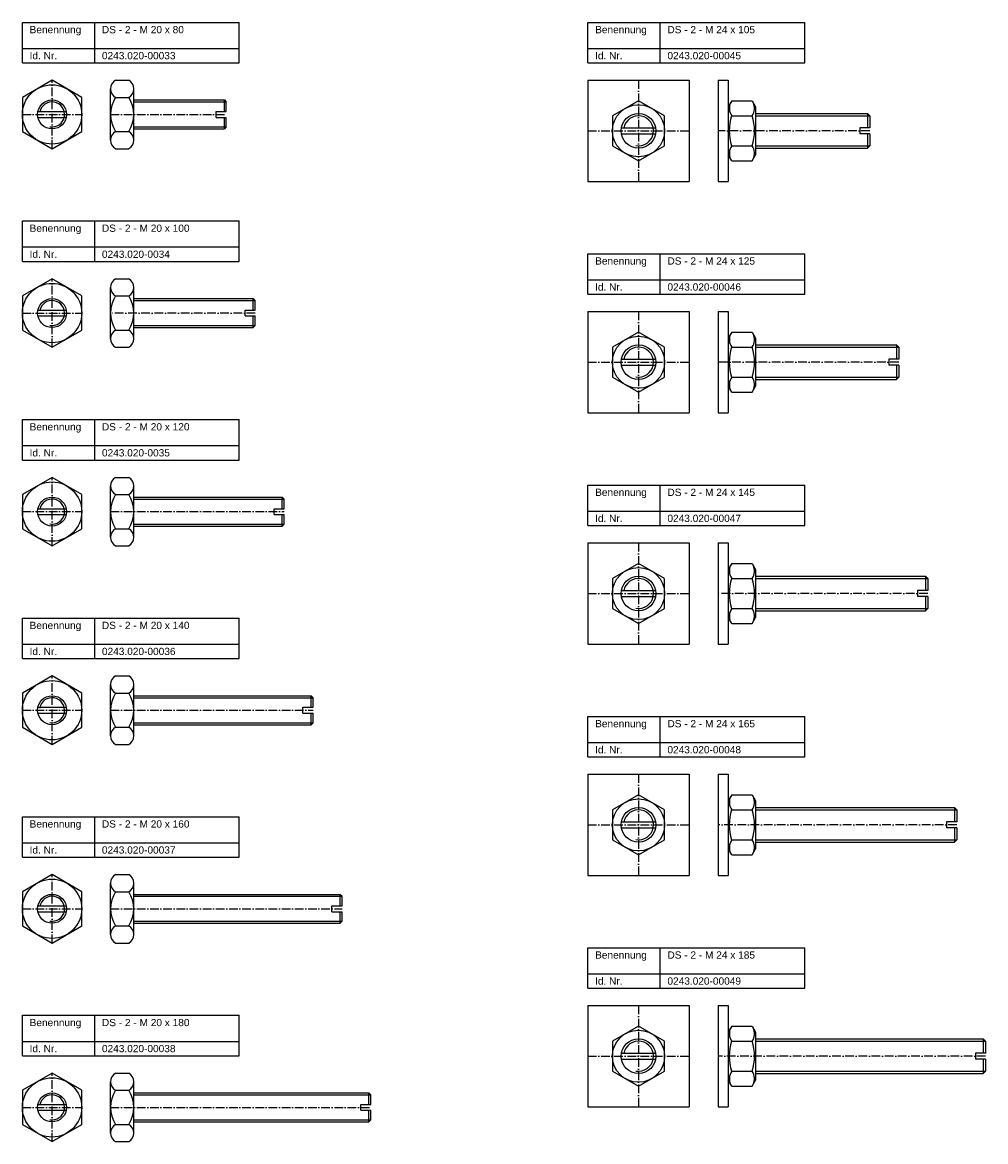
# Model space of a CAD drawing. Header units: millimetres. Extents: x 77 to 1863, y 1386 to 2936.
# Tile 4 of 4: x 1097 to 1763, y 2162 to 2936. Entities that reach past the tile are written whole.
import ezdxf

# ---------------------------------------------------------------- set-up
doc = ezdxf.new("R2010")
doc.units = ezdxf.units.MM
doc.header["$LTSCALE"] = 0.5
doc.linetypes.add('achse', pattern=[18, 12, -3, 0, -3])
doc.layers.add('HALFEN', color=2, linetype='CONTINUOUS')
doc.styles.add('ARIAL50', font='ARIAL.TTF', dxfattribs={"height": 5})

msp = doc.modelspace()

# ---------------------------------------------------------------- linework, layer by layer
at = {"layer": 'HALFEN'}
for p, q in [((1097.25, 2936.25), (1247.25, 2936.25)), ((1097.25, 2908.25), (1097.25, 2936.25)), ((1147.25, 2908.25), (1147.25, 2936.25)), ((1247.25, 2908.25), (1247.25, 2936.25)), ((1488.25, 2936.25), (1638.25, 2936.25)), ((1488.25, 2908.25), (1488.25, 2936.25)), ((1538.25, 2908.25), (1538.25, 2936.25)), ((1638.25, 2908.25), (1638.25, 2936.25)), ((1097.25, 2918.25), (1247.25, 2918.25)), ((1488.25, 2918.25), (1638.25, 2918.25)), ((1097.25, 2908.25), (1247.25, 2908.25)), ((1488.25, 2908.25), (1638.25, 2908.25)), ((1161.67, 2896.25), (1170.83, 2896.25)), ((1488.25, 2896.25), (1488.25, 2826.25)), ((1488.25, 2896.25), (1558.25, 2896.25)), ((1558.25, 2896.25), (1558.25, 2826.25)), ((1578.25, 2896.25), (1578.25, 2826.25)), ((1578.25, 2896.25), (1585.25, 2896.25)), ((1585.25, 2896.25), (1585.25, 2826.25)), ((1158.25, 2854.83), (1158.25, 2890.33)), ((1174.25, 2854.83), (1174.25, 2890.33)), ((1161.67, 2884.41), (1170.83, 2884.41)), ((1174.25, 2882.58), (1236.9, 2882.58)), ((1174.25, 2881.23), (1238.25, 2881.23)), ((1236.9, 2874.58), (1236.9, 2882.58)), ((1236.9, 2882.58), (1238.25, 2881.23)), ((1238.25, 2874.58), (1238.25, 2881.23)), ((1523.25, 2882.03), (1505.25, 2871.64)), ((1541.25, 2871.64), (1523.25, 2882.03)), ((1587.67, 2882.04), (1585.25, 2877.85)), ((1587.67, 2882.04), (1601.83, 2882.04)), ((1601.83, 2882.04), (1604.25, 2877.85)), ((1107.95, 2874.58), (1127.55, 2874.58)), ((1231.25, 2874.58), (1238.25, 2874.58)), ((1231.25, 2870.58), (1231.25, 2874.58)), ((1604.25, 2877.85), (1604.25, 2844.65)), ((1604.25, 2873.25), (1681.63, 2873.25)), ((1683.25, 2871.63), (1681.63, 2873.25)), ((1681.63, 2873.25), (1681.63, 2863.25)), ((1107.95, 2870.58), (1127.55, 2870.58)), ((1231.25, 2870.58), (1238.25, 2870.58)), ((1236.9, 2862.58), (1236.9, 2870.58)), ((1238.25, 2863.93), (1238.25, 2870.58)), ((1505.25, 2871.64), (1505.25, 2850.86)), ((1541.25, 2850.86), (1541.25, 2871.64)), ((1587.67, 2871.64), (1601.83, 2871.64)), ((1604.25, 2871.63), (1683.25, 2871.63)), ((1683.25, 2871.63), (1683.25, 2863.25)), ((1161.67, 2860.74), (1170.83, 2860.74)), ((1174.25, 2863.93), (1238.25, 2863.93)), ((1174.25, 2862.58), (1236.9, 2862.58)), ((1238.25, 2863.93), (1236.9, 2862.58)), ((1511.42, 2863.25), (1535.08, 2863.25)), ((1511.42, 2859.25), (1535.08, 2859.25)), ((1676.25, 2863.25), (1676.25, 2859.25)), ((1683.25, 2863.25), (1676.25, 2863.25)), ((1683.25, 2859.25), (1676.25, 2859.25)), ((1681.63, 2859.25), (1681.63, 2849.25)), ((1683.25, 2859.25), (1683.25, 2850.87)), ((1161.67, 2848.91), (1170.83, 2848.91)), ((1505.25, 2850.86), (1523.25, 2840.47)), ((1523.25, 2840.47), (1541.25, 2850.86)), ((1587.67, 2850.86), (1601.83, 2850.86)), ((1604.25, 2850.87), (1683.25, 2850.87)), ((1604.25, 2849.25), (1681.63, 2849.25)), ((1681.63, 2849.25), (1683.25, 2850.87)), ((1587.67, 2840.46), (1585.25, 2844.65)), ((1601.83, 2840.46), (1604.25, 2844.65)), ((1587.67, 2840.46), (1601.83, 2840.46)), ((1488.25, 2826.25), (1558.25, 2826.25)), ((1578.25, 2826.25), (1585.25, 2826.25)), ((1097.25, 2798.91), (1247.25, 2798.91)), ((1097.25, 2770.91), (1097.25, 2798.91)), ((1147.25, 2770.91), (1147.25, 2798.91)), ((1247.25, 2770.91), (1247.25, 2798.91)), ((1097.25, 2780.91), (1247.25, 2780.91)), ((1488.25, 2776.25), (1638.25, 2776.25)), ((1488.25, 2748.25), (1488.25, 2776.25)), ((1538.25, 2748.25), (1538.25, 2776.25)), ((1638.25, 2748.25), (1638.25, 2776.25)), ((1097.25, 2770.91), (1247.25, 2770.91)), ((1161.67, 2758.91), (1170.83, 2758.91)), ((1488.25, 2758.25), (1638.25, 2758.25)), ((1158.25, 2717.48), (1158.25, 2752.99)), ((1174.25, 2717.48), (1174.25, 2752.99)), ((1488.25, 2748.25), (1638.25, 2748.25)), ((1161.67, 2747.07), (1170.83, 2747.07)), ((1174.25, 2745.24), (1256.9, 2745.24)), ((1174.25, 2743.88), (1258.25, 2743.88)), ((1256.9, 2745.24), (1258.25, 2743.88)), ((1256.9, 2737.24), (1256.9, 2745.24)), ((1258.25, 2737.24), (1258.25, 2743.88)), ((1107.95, 2737.24), (1127.55, 2737.24)), ((1107.95, 2733.24), (1127.55, 2733.24)), ((1251.25, 2737.24), (1258.25, 2737.24)), ((1251.25, 2733.24), (1251.25, 2737.24)), ((1251.25, 2733.24), (1258.25, 2733.24)), ((1256.9, 2725.24), (1256.9, 2733.24)), ((1258.25, 2726.59), (1258.25, 2733.24)), ((1488.25, 2736.25), (1558.25, 2736.25)), ((1488.25, 2736.25), (1488.25, 2666.25)), ((1558.25, 2736.25), (1558.25, 2666.25)), ((1578.25, 2736.25), (1578.25, 2666.25)), ((1578.25, 2736.25), (1585.25, 2736.25)), ((1585.25, 2736.25), (1585.25, 2666.25)), ((1174.25, 2726.59), (1258.25, 2726.59)), ((1174.25, 2725.24), (1256.9, 2725.24)), ((1258.25, 2726.59), (1256.9, 2725.24)), ((1161.67, 2723.4), (1170.83, 2723.4)), ((1523.25, 2722.03), (1505.25, 2711.64)), ((1541.25, 2711.64), (1523.25, 2722.03)), ((1587.67, 2722.04), (1585.25, 2717.85)), ((1587.67, 2722.04), (1601.83, 2722.04)), ((1601.83, 2722.04), (1604.25, 2717.85)), ((1604.25, 2717.85), (1604.25, 2684.65)), ((1161.67, 2711.56), (1170.83, 2711.56)), ((1505.25, 2711.64), (1505.25, 2690.86)), ((1541.25, 2690.86), (1541.25, 2711.64)), ((1587.67, 2711.65), (1601.83, 2711.65)), ((1604.25, 2713.25), (1701.63, 2713.25)), ((1604.25, 2711.63), (1703.25, 2711.63)), ((1703.25, 2711.63), (1701.63, 2713.25)), ((1701.63, 2713.25), (1701.63, 2703.25)), ((1703.25, 2711.63), (1703.25, 2703.25)), ((1511.42, 2703.25), (1535.08, 2703.25)), ((1703.25, 2703.25), (1696.25, 2703.25)), ((1696.25, 2703.25), (1696.25, 2699.25)), ((1511.42, 2699.25), (1535.08, 2699.25)), ((1703.25, 2699.25), (1696.25, 2699.25)), ((1701.63, 2699.25), (1701.63, 2689.25)), ((1703.25, 2699.25), (1703.25, 2690.87)), ((1505.25, 2690.86), (1523.25, 2680.47)), ((1523.25, 2680.47), (1541.25, 2690.86)), ((1587.67, 2690.86), (1601.83, 2690.86)), ((1604.25, 2690.87), (1703.25, 2690.87)), ((1604.25, 2689.25), (1701.63, 2689.25)), ((1701.63, 2689.25), (1703.25, 2690.87)), ((1587.67, 2680.46), (1585.25, 2684.65)), ((1587.67, 2680.46), (1601.83, 2680.46)), ((1601.83, 2680.46), (1604.25, 2684.65)), ((1488.25, 2666.25), (1558.25, 2666.25)), ((1578.25, 2666.25), (1585.25, 2666.25)), ((1097.25, 2661.56), (1247.25, 2661.56)), ((1097.25, 2633.56), (1097.25, 2661.56)), ((1147.25, 2633.56), (1147.25, 2661.56)), ((1247.25, 2633.56), (1247.25, 2661.56)), ((1097.25, 2643.56), (1247.25, 2643.56)), ((1097.25, 2633.56), (1247.25, 2633.56)), ((1161.67, 2621.56), (1170.83, 2621.56)), ((1158.25, 2580.14), (1158.25, 2615.65)), ((1161.67, 2609.73), (1170.83, 2609.73)), ((1174.25, 2580.14), (1174.25, 2615.65)), ((1488.25, 2616.25), (1638.25, 2616.25)), ((1488.25, 2588.25), (1488.25, 2616.25)), ((1538.25, 2588.25), (1538.25, 2616.25)), ((1638.25, 2588.25), (1638.25, 2616.25)), ((1174.25, 2607.89), (1276.9, 2607.89)), ((1174.25, 2606.54), (1278.25, 2606.54)), ((1276.9, 2607.89), (1278.25, 2606.54)), ((1276.9, 2599.89), (1276.9, 2607.89)), ((1278.25, 2599.89), (1278.25, 2606.54)), ((1107.95, 2599.89), (1127.55, 2599.89)), ((1107.95, 2595.89), (1127.55, 2595.89)), ((1271.25, 2599.89), (1278.25, 2599.89)), ((1271.25, 2595.89), (1271.25, 2599.89)), ((1271.25, 2595.89), (1278.25, 2595.89)), ((1276.9, 2587.89), (1276.9, 2595.89)), ((1278.25, 2589.25), (1278.25, 2595.89)), ((1488.25, 2598.25), (1638.25, 2598.25)), ((1161.67, 2586.06), (1170.83, 2586.06)), ((1174.25, 2589.25), (1278.25, 2589.25)), ((1174.25, 2587.89), (1276.9, 2587.89)), ((1278.25, 2589.25), (1276.9, 2587.89)), ((1488.25, 2588.25), (1638.25, 2588.25)), ((1161.67, 2574.22), (1170.83, 2574.22)), ((1488.25, 2576.25), (1558.25, 2576.25)), ((1488.25, 2576.25), (1488.25, 2506.25)), ((1558.25, 2576.25), (1558.25, 2506.25)), ((1578.25, 2576.25), (1585.25, 2576.25)), ((1578.25, 2576.25), (1578.25, 2506.25)), ((1585.25, 2576.25), (1585.25, 2506.25)), ((1523.25, 2562.03), (1505.25, 2551.64)), ((1541.25, 2551.64), (1523.25, 2562.03)), ((1587.67, 2562.04), (1585.25, 2557.85)), ((1587.67, 2562.04), (1601.83, 2562.04)), ((1601.83, 2562.04), (1604.25, 2557.85)), ((1604.25, 2557.85), (1604.25, 2524.65)), ((1505.25, 2551.64), (1505.25, 2530.86)), ((1541.25, 2530.86), (1541.25, 2551.64)), ((1587.67, 2551.65), (1601.83, 2551.65)), ((1604.25, 2553.25), (1721.63, 2553.25)), ((1604.25, 2551.63), (1723.25, 2551.63)), ((1723.25, 2551.63), (1721.63, 2553.25)), ((1721.63, 2553.25), (1721.63, 2543.25)), ((1723.25, 2551.63), (1723.25, 2543.25)), ((1511.42, 2543.25), (1535.08, 2543.25)), ((1511.42, 2539.25), (1535.08, 2539.25)), ((1723.25, 2543.25), (1716.25, 2543.25)), ((1716.25, 2543.25), (1716.25, 2539.25)), ((1723.25, 2539.25), (1716.25, 2539.25)), ((1721.63, 2539.25), (1721.63, 2529.25)), ((1723.25, 2539.25), (1723.25, 2530.87)), ((1097.25, 2524.22), (1247.25, 2524.22)), ((1097.25, 2496.22), (1097.25, 2524.22)), ((1147.25, 2496.22), (1147.25, 2524.22)), ((1247.25, 2496.22), (1247.25, 2524.22)), ((1505.25, 2530.86), (1523.25, 2520.47)), ((1523.25, 2520.47), (1541.25, 2530.86)), ((1587.67, 2520.46), (1585.25, 2524.65)), ((1587.67, 2530.86), (1601.83, 2530.86)), ((1601.83, 2520.46), (1604.25, 2524.65)), ((1604.25, 2530.87), (1723.25, 2530.87)), ((1604.25, 2529.25), (1721.63, 2529.25)), ((1721.63, 2529.25), (1723.25, 2530.87)), ((1587.67, 2520.46), (1601.83, 2520.46)), ((1097.25, 2506.22), (1247.25, 2506.22)), ((1488.25, 2506.25), (1558.25, 2506.25)), ((1578.25, 2506.25), (1585.25, 2506.25)), ((1097.25, 2496.22), (1247.25, 2496.22)), ((1158.25, 2442.8), (1158.25, 2478.3)), ((1161.67, 2484.22), (1170.83, 2484.22)), ((1174.25, 2442.8), (1174.25, 2478.3)), ((1161.67, 2472.39), (1170.83, 2472.39)), ((1174.25, 2470.55), (1296.9, 2470.55)), ((1296.9, 2470.55), (1298.25, 2469.2)), ((1296.9, 2462.55), (1296.9, 2470.55)), ((1107.95, 2462.55), (1127.55, 2462.55)), ((1174.25, 2469.2), (1298.25, 2469.2)), ((1291.25, 2462.55), (1298.25, 2462.55)), ((1291.25, 2458.55), (1291.25, 2462.55)), ((1298.25, 2462.55), (1298.25, 2469.2)), ((1107.95, 2458.55), (1127.55, 2458.55)), ((1291.25, 2458.55), (1298.25, 2458.55)), ((1296.9, 2450.55), (1296.9, 2458.55)), ((1298.25, 2451.9), (1298.25, 2458.55)), ((1488.25, 2456.25), (1638.25, 2456.25)), ((1488.25, 2428.25), (1488.25, 2456.25)), ((1538.25, 2428.25), (1538.25, 2456.25)), ((1638.25, 2428.25), (1638.25, 2456.25)), ((1161.67, 2448.71), (1170.83, 2448.71)), ((1174.25, 2451.9), (1298.25, 2451.9)), ((1174.25, 2450.55), (1296.9, 2450.55)), ((1298.25, 2451.9), (1296.9, 2450.55)), ((1161.67, 2436.88), (1170.83, 2436.88)), ((1488.25, 2438.25), (1638.25, 2438.25)), ((1488.25, 2428.25), (1638.25, 2428.25)), ((1488.25, 2416.25), (1488.25, 2346.25)), ((1488.25, 2416.25), (1558.25, 2416.25)), ((1558.25, 2416.25), (1558.25, 2346.25)), ((1578.25, 2416.25), (1578.25, 2346.25)), ((1578.25, 2416.25), (1585.25, 2416.25)), ((1585.25, 2416.25), (1585.25, 2346.25)), ((1523.25, 2402.03), (1505.25, 2391.64)), ((1541.25, 2391.64), (1523.25, 2402.03)), ((1587.67, 2402.04), (1585.25, 2397.85)), ((1587.67, 2402.04), (1601.83, 2402.04)), ((1601.83, 2402.04), (1604.25, 2397.85)), ((1604.25, 2397.85), (1604.25, 2364.65)), ((1604.25, 2393.25), (1741.63, 2393.25)), ((1741.63, 2393.25), (1741.63, 2383.25)), ((1743.25, 2391.63), (1741.63, 2393.25)), ((1097.25, 2386.88), (1247.25, 2386.88)), ((1097.25, 2358.88), (1097.25, 2386.88)), ((1147.25, 2358.88), (1147.25, 2386.88)), ((1247.25, 2358.88), (1247.25, 2386.88)), ((1505.25, 2391.64), (1505.25, 2370.86)), ((1541.25, 2370.86), (1541.25, 2391.64)), ((1587.67, 2391.65), (1601.83, 2391.65)), ((1604.25, 2391.63), (1743.25, 2391.63)), ((1743.25, 2391.63), (1743.25, 2383.25)), ((1511.42, 2383.25), (1535.08, 2383.25)), ((1511.42, 2379.25), (1535.08, 2379.25)), ((1743.25, 2383.25), (1736.25, 2383.25)), ((1736.25, 2383.25), (1736.25, 2379.25)), ((1743.25, 2379.25), (1736.25, 2379.25)), ((1741.63, 2379.25), (1741.63, 2369.25)), ((1743.25, 2379.25), (1743.25, 2370.87)), ((1097.25, 2368.88), (1247.25, 2368.88)), ((1505.25, 2370.86), (1523.25, 2360.47)), ((1523.25, 2360.47), (1541.25, 2370.86)), ((1587.67, 2370.86), (1601.83, 2370.86)), ((1604.25, 2370.87), (1743.25, 2370.87)), ((1604.25, 2369.25), (1741.63, 2369.25)), ((1741.63, 2369.25), (1743.25, 2370.87)), ((1587.67, 2360.46), (1585.25, 2364.65)), ((1601.83, 2360.46), (1604.25, 2364.65)), ((1097.25, 2358.88), (1247.25, 2358.88)), ((1587.67, 2360.46), (1601.83, 2360.46)), ((1161.67, 2346.88), (1170.83, 2346.88)), ((1488.25, 2346.25), (1558.25, 2346.25)), ((1578.25, 2346.25), (1585.25, 2346.25)), ((1158.25, 2305.45), (1158.25, 2340.96)), ((1174.25, 2305.45), (1174.25, 2340.96)), ((1161.67, 2335.04), (1170.83, 2335.04)), ((1174.25, 2333.21), (1316.9, 2333.21)), ((1174.25, 2331.85), (1318.25, 2331.85)), ((1316.9, 2325.21), (1316.9, 2333.21)), ((1316.9, 2333.21), (1318.25, 2331.85)), ((1318.25, 2325.21), (1318.25, 2331.85)), ((1107.95, 2325.21), (1127.55, 2325.21)), ((1311.25, 2325.21), (1318.25, 2325.21)), ((1311.25, 2321.21), (1311.25, 2325.21)), ((1107.95, 2321.21), (1127.55, 2321.21)), ((1174.25, 2314.56), (1318.25, 2314.56)), ((1311.25, 2321.21), (1318.25, 2321.21)), ((1316.9, 2313.21), (1316.9, 2321.21)), ((1318.25, 2314.56), (1316.9, 2313.21)), ((1318.25, 2314.56), (1318.25, 2321.21)), ((1161.67, 2311.37), (1170.83, 2311.37)), ((1174.25, 2313.21), (1316.9, 2313.21)), ((1161.67, 2299.54), (1170.83, 2299.54)), ((1488.25, 2296.25), (1638.25, 2296.25)), ((1488.25, 2268.25), (1488.25, 2296.25)), ((1538.25, 2268.25), (1538.25, 2296.25)), ((1638.25, 2268.25), (1638.25, 2296.25)), ((1488.25, 2278.25), (1638.25, 2278.25)), ((1488.25, 2268.25), (1638.25, 2268.25)), ((1488.25, 2256.25), (1558.25, 2256.25)), ((1488.25, 2256.25), (1488.25, 2186.25)), ((1558.25, 2256.25), (1558.25, 2186.25)), ((1578.25, 2256.25), (1585.25, 2256.25)), ((1578.25, 2256.25), (1578.25, 2186.25)), ((1585.25, 2256.25), (1585.25, 2186.25)), ((1097.25, 2249.54), (1247.25, 2249.54)), ((1097.25, 2221.54), (1097.25, 2249.54)), ((1147.25, 2221.54), (1147.25, 2249.54)), ((1247.25, 2221.54), (1247.25, 2249.54)), ((1523.25, 2242.03), (1505.25, 2231.64)), ((1541.25, 2231.64), (1523.25, 2242.03)), ((1587.67, 2242.04), (1585.25, 2237.85)), ((1587.67, 2242.04), (1601.83, 2242.04)), ((1601.83, 2242.04), (1604.25, 2237.85)), ((1604.25, 2237.85), (1604.25, 2204.65)), ((1097.25, 2231.54), (1247.25, 2231.54)), ((1505.25, 2231.64), (1505.25, 2210.86)), ((1541.25, 2210.86), (1541.25, 2231.64)), ((1587.67, 2231.65), (1601.83, 2231.65)), ((1604.25, 2233.25), (1761.63, 2233.25)), ((1604.25, 2231.63), (1763.25, 2231.63)), ((1763.25, 2231.63), (1761.63, 2233.25)), ((1761.63, 2233.25), (1761.63, 2223.25)), ((1763.25, 2231.63), (1763.25, 2223.25)), ((1511.42, 2223.25), (1535.08, 2223.25)), ((1763.25, 2223.25), (1756.25, 2223.25)), ((1756.25, 2223.25), (1756.25, 2219.25)), ((1097.25, 2221.54), (1247.25, 2221.54)), ((1511.42, 2219.25), (1535.08, 2219.25)), ((1763.25, 2219.25), (1756.25, 2219.25)), ((1761.63, 2219.25), (1761.63, 2209.25)), ((1763.25, 2219.25), (1763.25, 2210.87)), ((1161.67, 2209.54), (1170.83, 2209.54)), ((1505.25, 2210.86), (1523.25, 2200.47)), ((1523.25, 2200.47), (1541.25, 2210.86)), ((1587.67, 2210.86), (1601.83, 2210.86)), ((1604.25, 2210.87), (1763.25, 2210.87)), ((1604.25, 2209.25), (1761.63, 2209.25)), ((1761.63, 2209.25), (1763.25, 2210.87)), ((1158.25, 2168.11), (1158.25, 2203.62)), ((1174.25, 2168.11), (1174.25, 2203.62)), ((1587.67, 2200.46), (1585.25, 2204.65)), ((1587.67, 2200.46), (1601.83, 2200.46)), ((1601.83, 2200.46), (1604.25, 2204.65)), ((1161.67, 2197.7), (1170.83, 2197.7)), ((1174.25, 2195.87), (1336.9, 2195.87)), ((1174.25, 2194.51), (1338.25, 2194.51)), ((1336.9, 2195.87), (1338.25, 2194.51)), ((1336.9, 2187.87), (1336.9, 2195.87)), ((1338.25, 2187.87), (1338.25, 2194.51)), ((1107.95, 2187.87), (1127.55, 2187.87)), ((1107.95, 2183.87), (1127.55, 2183.87)), ((1331.25, 2187.87), (1338.25, 2187.87)), ((1331.25, 2183.87), (1331.25, 2187.87)), ((1331.25, 2183.87), (1338.25, 2183.87)), ((1336.9, 2175.87), (1336.9, 2183.87)), ((1338.25, 2177.22), (1338.25, 2183.87)), ((1488.25, 2186.25), (1558.25, 2186.25)), ((1578.25, 2186.25), (1585.25, 2186.25)), ((1174.25, 2177.22), (1338.25, 2177.22)), ((1174.25, 2175.87), (1336.9, 2175.87)), ((1338.25, 2177.22), (1336.9, 2175.87)), ((1161.67, 2174.03), (1170.83, 2174.03)), ((1161.67, 2162.19), (1170.83, 2162.19))]:
    msp.add_line(p, q, dxfattribs=at)
at = {"layer": 'HALFEN', "color": 1, "linetype": 'achse'}
for p, q in [((1117.75, 2848.91), (1117.75, 2896.25)), ((1523.25, 2896.25), (1523.25, 2826.25)), ((1097.25, 2872.58), (1138.25, 2872.58)), ((1158.25, 2872.58), (1238.25, 2872.58)), ((1488.25, 2861.25), (1558.25, 2861.25)), ((1683.25, 2861.25), (1578.25, 2861.25)), ((1117.75, 2711.56), (1117.75, 2758.91)), ((1097.25, 2735.24), (1138.25, 2735.24)), ((1258.25, 2735.24), (1158.25, 2735.24)), ((1523.25, 2736.25), (1523.25, 2666.25)), ((1488.25, 2701.25), (1558.25, 2701.25)), ((1703.25, 2701.25), (1578.25, 2701.25)), ((1117.75, 2574.22), (1117.75, 2621.56)), ((1097.25, 2597.89), (1138.25, 2597.89)), ((1158.25, 2597.89), (1278.25, 2597.89)), ((1523.25, 2576.25), (1523.25, 2506.25)), ((1488.25, 2541.25), (1558.25, 2541.25)), ((1723.25, 2541.25), (1578.25, 2541.25)), ((1117.75, 2436.88), (1117.75, 2484.22)), ((1097.25, 2460.55), (1138.25, 2460.55)), ((1158.25, 2460.55), (1298.25, 2460.55)), ((1523.25, 2416.25), (1523.25, 2346.25)), ((1488.25, 2381.25), (1558.25, 2381.25)), ((1743.25, 2381.25), (1578.25, 2381.25)), ((1117.75, 2299.54), (1117.75, 2346.88)), ((1097.25, 2323.21), (1138.25, 2323.21)), ((1158.25, 2323.21), (1318.25, 2323.21)), ((1523.25, 2256.25), (1523.25, 2186.25)), ((1488.25, 2221.25), (1558.25, 2221.25)), ((1763.25, 2221.25), (1578.25, 2221.25)), ((1117.75, 2162.19), (1117.75, 2209.54)), ((1097.25, 2185.87), (1138.25, 2185.87)), ((1158.25, 2185.87), (1338.25, 2185.87))]:
    msp.add_line(p, q, dxfattribs=at)
at = {"layer": 'HALFEN'}
for points in [[(1097.25, 2860.74), (1117.75, 2848.91), (1138.25, 2860.74), (1138.25, 2884.41), (1117.75, 2896.25), (1097.25, 2884.41)], [(1097.25, 2723.4), (1117.75, 2711.56), (1138.25, 2723.4), (1138.25, 2747.07), (1117.75, 2758.91), (1097.25, 2747.07)], [(1097.25, 2586.06), (1117.75, 2574.22), (1138.25, 2586.06), (1138.25, 2609.73), (1117.75, 2621.56), (1097.25, 2609.73)], [(1097.25, 2448.71), (1117.75, 2436.88), (1138.25, 2448.71), (1138.25, 2472.39), (1117.75, 2484.22), (1097.25, 2472.39)], [(1097.25, 2311.37), (1117.75, 2299.54), (1138.25, 2311.37), (1138.25, 2335.04), (1117.75, 2346.88), (1097.25, 2335.04)], [(1097.25, 2174.03), (1117.75, 2162.19), (1138.25, 2174.03), (1138.25, 2197.7), (1117.75, 2209.54), (1097.25, 2197.7)]]:
    msp.add_lwpolyline(points, close=True, dxfattribs=at)
for centre, radius in [((1117.75, 2872.58), 20.5), ((1117.75, 2872.58), 10), ((1523.25, 2861.25), 18), ((1523.25, 2861.25), 12), ((1117.75, 2735.24), 20.5), ((1117.75, 2735.24), 10), ((1523.25, 2701.25), 18), ((1523.25, 2701.25), 12), ((1117.75, 2597.89), 20.5), ((1117.75, 2597.89), 10), ((1523.25, 2541.25), 18), ((1523.25, 2541.25), 12), ((1117.75, 2460.55), 20.5), ((1117.75, 2460.55), 10), ((1523.25, 2381.25), 18), ((1523.25, 2381.25), 12), ((1117.75, 2323.21), 20.5), ((1117.75, 2323.21), 10), ((1523.25, 2221.25), 18), ((1523.25, 2221.25), 12), ((1117.75, 2185.87), 20.5), ((1117.75, 2185.87), 10)]:
    msp.add_circle(centre, radius, dxfattribs=at)
for centre, radius, start, end in [((1165.08, 2890.33), 6.83, 120, 240), ((1167.42, 2890.33), 6.83, 300, 60), ((1180.46, 2872.58), 22.21, 147.79577, 212.20423), ((1152.04, 2872.58), 22.21, 327.79577, 32.20423), ((1595.25, 2876.84), 9.19, 154.43847, 214.43847), ((1594.25, 2876.84), 9.19, 325.56153, 25.56153), ((1620.4, 2861.25), 34.35, 162.38303, 197.61697), ((1569.1, 2861.25), 34.35, 342.38303, 17.61697), ((1165.08, 2854.83), 6.83, 120, 240), ((1167.42, 2854.83), 6.83, 300, 60), ((1595.25, 2845.66), 9.19, 145.56153, 205.56153), ((1594.25, 2845.66), 9.19, 334.43847, 34.43847), ((1165.08, 2752.99), 6.83, 120, 240), ((1167.42, 2752.99), 6.83, 300, 60), ((1180.46, 2735.24), 22.21, 147.79577, 212.20423), ((1152.04, 2735.24), 22.21, 327.79577, 32.20423), ((1165.08, 2717.48), 6.83, 120, 240), ((1167.42, 2717.48), 6.83, 300, 60), ((1595.25, 2716.84), 9.19, 154.43847, 214.43847), ((1594.25, 2716.84), 9.19, 325.56153, 25.56153), ((1620.4, 2701.25), 34.35, 162.38303, 197.61697), ((1569.1, 2701.25), 34.35, 342.38303, 17.61697), ((1595.25, 2685.66), 9.19, 145.56153, 205.56153), ((1594.25, 2685.66), 9.19, 334.43847, 34.43847), ((1165.08, 2615.65), 6.83, 120, 240), ((1167.42, 2615.65), 6.83, 300, 60), ((1180.46, 2597.89), 22.21, 147.79577, 212.20423), ((1152.04, 2597.89), 22.21, 327.79577, 32.20423), ((1165.08, 2580.14), 6.83, 120, 240), ((1167.42, 2580.14), 6.83, 300, 60), ((1595.25, 2556.84), 9.19, 154.43847, 214.43847), ((1594.25, 2556.84), 9.19, 325.56153, 25.56153), ((1620.4, 2541.25), 34.35, 162.38303, 197.61697), ((1569.1, 2541.25), 34.35, 342.38303, 17.61697), ((1595.25, 2525.66), 9.19, 145.56153, 205.56153), ((1594.25, 2525.66), 9.19, 334.43847, 34.43847), ((1165.08, 2478.3), 6.83, 120, 240), ((1167.42, 2478.3), 6.83, 300, 60), ((1180.46, 2460.55), 22.21, 147.79577, 212.20423), ((1152.04, 2460.55), 22.21, 327.79577, 32.20423), ((1165.08, 2442.8), 6.83, 120, 240), ((1167.42, 2442.8), 6.83, 300, 60), ((1595.25, 2396.84), 9.19, 154.43847, 214.43847), ((1594.25, 2396.84), 9.19, 325.56153, 25.56153), ((1620.4, 2381.25), 34.35, 162.38303, 197.61697), ((1569.1, 2381.25), 34.35, 342.38303, 17.61697), ((1595.25, 2365.66), 9.19, 145.56153, 205.56153), ((1594.25, 2365.66), 9.19, 334.43847, 34.43847), ((1165.08, 2340.96), 6.83, 120, 240), ((1167.42, 2340.96), 6.83, 300, 60), ((1180.46, 2323.21), 22.21, 147.79577, 212.20423), ((1152.04, 2323.21), 22.21, 327.79577, 32.20423), ((1165.08, 2305.45), 6.83, 120, 240), ((1167.42, 2305.45), 6.83, 300, 60), ((1595.25, 2236.84), 9.19, 154.43847, 214.43847), ((1594.25, 2236.84), 9.19, 325.56153, 25.56153), ((1620.4, 2221.25), 34.35, 162.38303, 197.61697), ((1569.1, 2221.25), 34.35, 342.38303, 17.61697), ((1165.08, 2203.62), 6.83, 120, 240), ((1167.42, 2203.62), 6.83, 300, 60), ((1595.25, 2205.66), 9.19, 145.56153, 205.56153), ((1594.25, 2205.66), 9.19, 334.43847, 34.43847), ((1180.46, 2185.87), 22.21, 147.79577, 212.20423), ((1152.04, 2185.87), 22.21, 327.79577, 32.20423), ((1165.08, 2168.11), 6.83, 120, 240), ((1167.42, 2168.11), 6.83, 300, 60)]:
    msp.add_arc(centre, radius, start, end, dxfattribs=at)
at = {"layer": 'HALFEN', "color": 1}
for centre, radius in [((1117.75, 2872.58), 8.65), ((1523.25, 2861.25), 10.38), ((1117.75, 2735.24), 8.65), ((1523.25, 2701.25), 10.38), ((1117.75, 2597.89), 8.65), ((1523.25, 2541.25), 10.38), ((1117.75, 2460.55), 8.65), ((1523.25, 2381.25), 10.38), ((1117.75, 2323.21), 8.65), ((1523.25, 2221.25), 10.38), ((1117.75, 2185.87), 8.65)]:
    msp.add_arc(centre, radius, 260, 170, dxfattribs=at)

# ---------------------------------------------------------------- texts
at = {"layer": 'HALFEN', "style": 'ARIAL50'}
for s, p in [('Benennung', (1102.25, 2928.75)), ('DS - 2 - M 20 x 80', (1152.25, 2928.75)), ('Benennung', (1493.25, 2928.75)), ('DS - 2 - M 24 x 105', (1543.25, 2928.75)), ('Id. Nr.', (1102.25, 2910.75)), ('0243.020-00033', (1152.25, 2910.75)), ('Id. Nr.', (1493.25, 2910.75)), ('0243.020-00045', (1543.25, 2910.75)), ('Benennung', (1102.25, 2791.41)), ('DS - 2 - M 20 x 100', (1152.25, 2791.41)), ('Id. Nr.', (1102.25, 2773.41)), ('0243.020-0034', (1152.25, 2773.41)), ('Benennung', (1493.25, 2768.75)), ('DS - 2 - M 24 x 125', (1543.25, 2768.75)), ('Id. Nr.', (1493.25, 2750.75)), ('0243.020-00046', (1543.25, 2750.75)), ('Benennung', (1102.25, 2654.06)), ('DS - 2 - M 20 x 120', (1152.25, 2654.06)), ('Id. Nr.', (1102.25, 2636.06)), ('0243.020-0035', (1152.25, 2636.06)), ('Benennung', (1493.25, 2608.75)), ('DS - 2 - M 24 x 145', (1543.25, 2608.75)), ('Id. Nr.', (1493.25, 2590.75)), ('0243.020-00047', (1543.25, 2590.75)), ('Benennung', (1102.25, 2516.72)), ('DS - 2 - M 20 x 140', (1152.25, 2516.72)), ('Id. Nr.', (1102.25, 2498.72)), ('0243.020-00036', (1152.25, 2498.72)), ('DS - 2 - M 24 x 165', (1543.25, 2448.75)), ('Benennung', (1493.25, 2448.75)), ('Id. Nr.', (1493.25, 2430.75)), ('0243.020-00048', (1543.25, 2430.75)), ('Benennung', (1102.25, 2379.38)), ('DS - 2 - M 20 x 160', (1152.25, 2379.38)), ('Id. Nr.', (1102.25, 2361.38)), ('0243.020-00037', (1152.25, 2361.38)), ('Benennung', (1493.25, 2288.75)), ('DS - 2 - M 24 x 185', (1543.25, 2288.75)), ('Id. Nr.', (1493.25, 2270.75)), ('0243.020-00049', (1543.25, 2270.75)), ('Benennung', (1102.25, 2242.04)), ('DS - 2 - M 20 x 180', (1152.25, 2242.04)), ('Id. Nr.', (1102.25, 2224.04)), ('0243.020-00038', (1152.25, 2224.04))]:
    msp.add_text(s, height=5, dxfattribs=at).set_placement(p)

doc.saveas('drawing.dxf')
